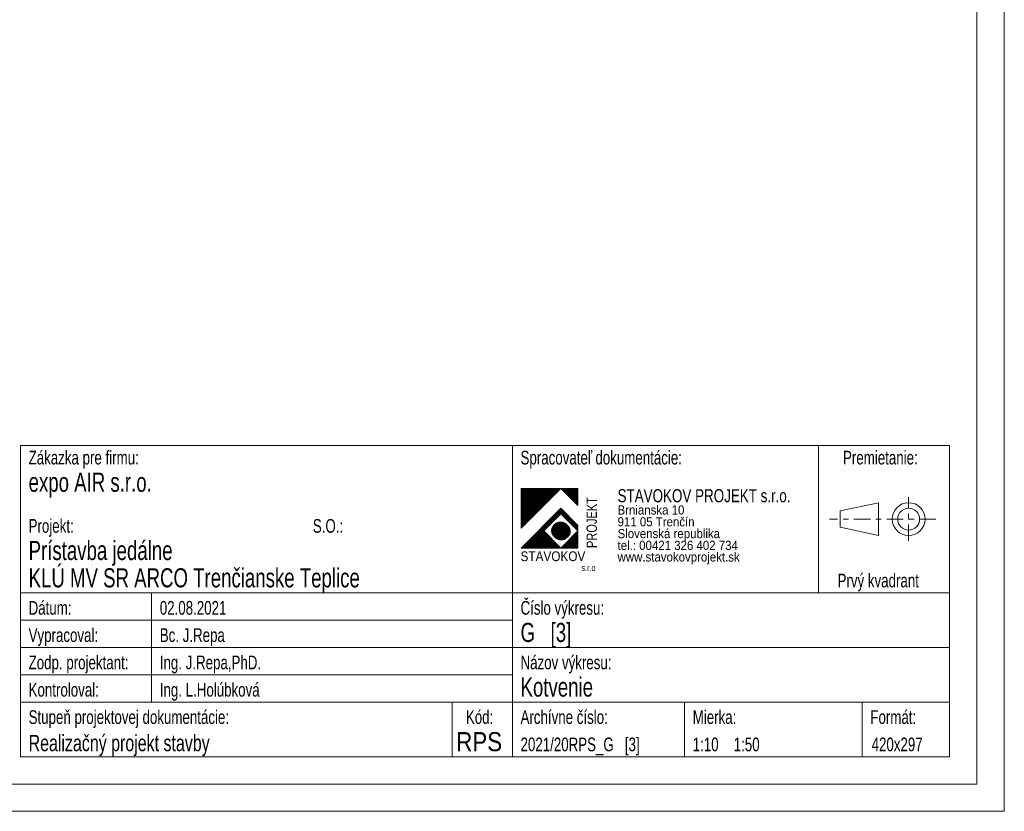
# Model space of a CAD drawing. Header units: millimetres. Extents: x -41 to 379, y -159 to 138.
# Tile 3 of 4: x 199 to 379, y -159 to -14. Entities that reach past the tile are written whole.
import ezdxf

# ---------------------------------------------------------------- set-up
doc = ezdxf.new("R2010")
doc.units = ezdxf.units.MM
doc.linetypes.add('XKITLINE00', pattern=[0])
doc.linetypes.add('XKITLINE03', pattern=[6, 3, -1, 1, -1])
doc.layers.add('Jiný typ objektu', color=7, linetype='Continuous', lineweight=0)
doc.layers.add('List výkresu', color=3, linetype='Continuous', lineweight=0)
doc.styles.add('ARIAL', font='arial.ttf')
doc.styles.add('ARIAL_NARROW', font='ARIALN.TTF')

msp = doc.modelspace()

# ---------------------------------------------------------------- linework, layer by layer
at = {"layer": 'Jiný typ objektu', "color": 5, "linetype": 'XKITLINE00', "lineweight": 0}
for p, q in [((199.31, -91.73), (199.31, -104.73)), ((369.31, -91.73), (199.31, -91.73)), ((289.31, -148.73), (289.31, -91.73)), ((345.31, -118.73), (345.31, -91.73)), ((369.31, -91.73), (369.31, -148.73)), ((298.19, -99.62), (290.91, -106.9)), ((290.91, -99.62), (301.31, -99.62)), ((290.91, -105.85), (297.14, -99.62)), ((290.91, -105.71), (297, -99.62)), ((290.91, -99.62), (290.91, -106.9)), ((290.91, -100.31), (291.61, -99.62)), ((290.91, -100.17), (291.47, -99.62)), ((290.91, -106.79), (298.09, -99.62)), ((290.91, -106.65), (297.95, -99.62)), ((290.91, -106.51), (297.8, -99.62)), ((290.91, -106.37), (297.66, -99.62)), ((290.91, -106.23), (297.52, -99.62)), ((290.91, -106.08), (297.38, -99.62)), ((290.91, -105.94), (297.24, -99.62)), ((290.91, -105.8), (297.09, -99.62)), ((290.91, -105.66), (296.95, -99.62)), ((290.91, -105.52), (296.81, -99.62)), ((290.91, -105.37), (296.67, -99.62)), ((290.91, -105.23), (296.53, -99.62)), ((290.91, -105.09), (296.38, -99.62)), ((290.91, -104.95), (296.24, -99.62)), ((290.91, -104.81), (296.1, -99.62)), ((290.91, -104.67), (295.96, -99.62)), ((290.91, -104.52), (295.82, -99.62)), ((290.91, -104.38), (295.67, -99.62)), ((290.91, -104.24), (295.53, -99.62)), ((290.91, -104.1), (295.39, -99.62)), ((290.91, -103.95), (295.25, -99.62)), ((290.91, -103.81), (295.11, -99.62)), ((290.91, -103.67), (294.96, -99.62)), ((290.91, -103.53), (294.82, -99.62)), ((290.91, -103.39), (294.68, -99.62)), ((290.91, -103.24), (294.54, -99.62)), ((290.91, -103.1), (294.4, -99.62)), ((290.91, -102.96), (294.25, -99.62)), ((290.91, -100.97), (292.27, -99.62)), ((290.91, -100.83), (292.12, -99.62)), ((290.91, -100.26), (291.56, -99.62)), ((290.91, -100.12), (291.41, -99.62)), ((290.91, -106.85), (298.14, -99.62)), ((290.91, -106.7), (297.99, -99.62)), ((290.91, -106.56), (297.85, -99.62)), ((290.91, -106.42), (297.71, -99.62)), ((290.91, -106.28), (297.57, -99.62)), ((290.91, -106.14), (297.43, -99.62)), ((290.91, -105.99), (297.29, -99.62)), ((290.91, -100.03), (291.32, -99.62)), ((290.91, -99.89), (291.18, -99.62)), ((290.91, -99.74), (291.04, -99.62)), ((290.91, -102.87), (294.16, -99.62)), ((290.91, -102.58), (293.88, -99.62)), ((290.91, -102.16), (293.45, -99.62)), ((290.91, -102.02), (293.31, -99.62)), ((290.91, -101.88), (293.17, -99.62)), ((290.91, -101.73), (293.03, -99.62)), ((290.91, -101.59), (292.88, -99.62)), ((290.91, -101.45), (292.74, -99.62)), ((290.91, -101.31), (292.6, -99.62)), ((290.91, -101.17), (292.46, -99.62)), ((290.91, -100.74), (292.03, -99.62)), ((290.91, -100.6), (291.89, -99.62)), ((290.91, -100.45), (291.75, -99.62)), ((290.91, -105.57), (296.86, -99.62)), ((290.91, -105.42), (296.72, -99.62)), ((290.91, -105.28), (296.58, -99.62)), ((290.91, -105.14), (296.43, -99.62)), ((290.91, -105), (296.29, -99.62)), ((290.91, -104.86), (296.15, -99.62)), ((290.91, -104.72), (296.01, -99.62)), ((290.91, -104.57), (295.87, -99.62)), ((290.91, -102.82), (294.11, -99.62)), ((290.91, -102.68), (293.97, -99.62)), ((290.91, -102.54), (293.83, -99.62)), ((290.91, -102.39), (293.69, -99.62)), ((290.91, -102.25), (293.54, -99.62)), ((290.91, -102.11), (293.4, -99.62)), ((290.91, -101.97), (293.26, -99.62)), ((290.91, -101.83), (293.12, -99.62)), ((290.91, -101.68), (292.98, -99.62)), ((290.91, -101.54), (292.84, -99.62)), ((290.91, -101.4), (292.69, -99.62)), ((290.91, -101.26), (292.55, -99.62)), ((290.91, -101.11), (292.41, -99.62)), ((290.91, -100.69), (291.98, -99.62)), ((290.91, -100.55), (291.84, -99.62)), ((290.91, -100.4), (291.7, -99.62)), ((290.91, -99.98), (291.27, -99.62)), ((290.91, -99.84), (291.13, -99.62)), ((290.91, -99.7), (290.99, -99.62)), ((290.91, -104.43), (295.72, -99.62)), ((290.91, -104.29), (295.58, -99.62)), ((290.91, -104.15), (295.44, -99.62)), ((290.91, -104.01), (295.3, -99.62)), ((290.91, -103.86), (295.16, -99.62)), ((290.91, -103.72), (295.01, -99.62)), ((290.91, -103.58), (294.87, -99.62)), ((290.91, -103.44), (294.73, -99.62)), ((290.91, -103.3), (294.59, -99.62)), ((290.91, -103.15), (294.45, -99.62)), ((290.91, -103.01), (294.3, -99.62)), ((290.91, -102.73), (294.02, -99.62)), ((290.91, -102.44), (293.74, -99.62)), ((290.91, -102.3), (293.59, -99.62)), ((290.91, -101.02), (292.32, -99.62)), ((290.91, -100.88), (292.18, -99.62)), ((298.19, -99.62), (301.31, -102.74)), ((298.21, -99.64), (298.23, -99.62)), ((298.23, -99.66), (298.28, -99.62)), ((298.28, -99.71), (298.37, -99.62)), ((298.31, -99.73), (298.42, -99.62)), ((298.35, -99.78), (298.51, -99.62)), ((298.38, -99.81), (298.56, -99.62)), ((298.42, -99.85), (298.65, -99.62)), ((298.45, -99.88), (298.7, -99.62)), ((298.49, -99.92), (298.8, -99.62)), ((298.52, -99.95), (298.85, -99.62)), ((298.56, -99.99), (298.94, -99.62)), ((298.59, -100.02), (298.99, -99.62)), ((298.63, -100.06), (299.08, -99.62)), ((298.66, -100.09), (299.13, -99.62)), ((298.71, -100.14), (299.22, -99.62)), ((298.73, -100.16), (299.27, -99.62)), ((298.78, -100.21), (299.36, -99.62)), ((298.8, -100.23), (299.42, -99.62)), ((298.85, -100.28), (299.51, -99.62)), ((298.87, -100.3), (299.56, -99.62)), ((298.92, -100.35), (299.65, -99.62)), ((298.94, -100.37), (299.7, -99.62)), ((298.99, -100.42), (299.79, -99.62)), ((299.01, -100.44), (299.84, -99.62)), ((299.06, -100.49), (299.93, -99.62)), ((299.09, -100.52), (299.98, -99.62)), ((299.13, -100.56), (300.07, -99.62)), ((299.16, -100.59), (300.12, -99.62)), ((299.2, -100.63), (300.22, -99.62)), ((299.23, -100.66), (300.27, -99.62)), ((299.27, -100.7), (300.36, -99.62)), ((299.3, -100.73), (300.41, -99.62)), ((299.35, -100.78), (300.5, -99.62)), ((299.37, -100.8), (300.55, -99.62)), ((299.42, -100.85), (300.64, -99.62)), ((299.44, -100.87), (300.69, -99.62)), ((299.49, -100.92), (300.78, -99.62)), ((299.51, -100.94), (300.83, -99.62)), ((299.56, -100.99), (300.93, -99.62)), ((299.58, -101.01), (300.98, -99.62)), ((299.63, -101.06), (301.07, -99.62)), ((299.65, -101.08), (301.12, -99.62)), ((299.7, -101.13), (301.21, -99.62)), ((299.72, -101.15), (301.26, -99.62)), ((299.77, -101.2), (301.31, -99.66)), ((299.8, -101.23), (301.31, -99.71)), ((299.84, -101.27), (301.31, -99.8)), ((299.87, -101.3), (301.31, -99.85)), ((299.91, -101.34), (301.31, -99.94)), ((299.94, -101.37), (301.31, -99.99)), ((299.98, -101.41), (301.31, -100.08)), ((300.01, -101.44), (301.31, -100.13)), ((300.06, -101.48), (301.31, -100.23)), ((300.08, -101.51), (301.31, -100.28)), ((300.13, -101.56), (301.31, -100.37)), ((300.15, -101.58), (301.31, -100.42)), ((300.2, -101.63), (301.31, -100.51)), ((300.22, -101.65), (301.31, -100.56)), ((300.27, -101.7), (301.31, -100.65)), ((300.29, -101.72), (301.31, -100.7)), ((300.34, -101.77), (301.31, -100.79)), ((300.36, -101.79), (301.31, -100.84)), ((301.31, -102.74), (301.31, -99.62)), ((300.41, -101.84), (301.31, -100.94)), ((300.43, -101.87), (301.31, -100.99)), ((300.48, -101.91), (301.31, -101.08)), ((300.51, -101.94), (301.31, -101.13)), ((300.55, -101.98), (301.31, -101.22)), ((300.58, -102.01), (301.31, -101.27)), ((300.62, -102.05), (301.31, -101.36)), ((300.65, -102.08), (301.31, -101.41)), ((300.69, -102.12), (301.31, -101.5)), ((300.72, -102.15), (301.31, -101.55)), ((300.76, -102.19), (301.31, -101.65)), ((300.79, -102.22), (301.31, -101.7)), ((300.84, -102.27), (301.31, -101.79)), ((300.86, -102.29), (301.31, -101.84)), ((300.91, -102.34), (301.31, -101.93)), ((300.93, -102.36), (301.31, -101.98)), ((300.98, -102.41), (301.31, -102.07)), ((301, -102.43), (301.31, -102.12)), ((301.05, -102.48), (301.31, -102.21)), ((301.07, -102.5), (301.31, -102.26)), ((301.12, -102.55), (301.31, -102.36)), ((301.14, -102.57), (301.31, -102.41)), ((301.19, -102.62), (301.31, -102.5)), ((301.21, -102.65), (301.31, -102.55)), ((301.26, -102.69), (301.31, -102.64)), ((298.19, -103.26), (290.91, -110.54)), ((291.01, -110.54), (298.24, -103.3)), ((291.06, -110.54), (298.26, -103.33)), ((291.15, -110.54), (298.31, -103.38)), ((291.2, -110.54), (298.33, -103.4)), ((291.29, -110.54), (298.38, -103.45)), ((291.34, -110.54), (298.4, -103.47)), ((291.43, -110.54), (298.45, -103.52)), ((291.48, -110.54), (298.47, -103.54)), ((291.57, -110.54), (298.52, -103.59)), ((291.62, -110.54), (298.54, -103.61)), ((291.72, -110.54), (298.59, -103.66)), ((291.76, -110.54), (298.62, -103.68)), ((291.86, -110.54), (298.66, -103.73)), ((291.91, -110.54), (298.69, -103.76)), ((298.19, -104.29), (295.07, -107.41)), ((301.31, -106.38), (298.19, -103.26)), ((298.19, -104.29), (301.31, -107.41)), ((298.22, -104.32), (298.73, -103.8)), ((298.24, -104.34), (298.76, -103.83)), ((298.29, -104.39), (298.8, -103.87)), ((298.31, -104.41), (298.83, -103.9)), ((298.36, -104.46), (298.87, -103.94)), ((298.38, -104.48), (298.9, -103.97)), ((298.43, -104.53), (298.95, -104.01)), ((298.46, -104.55), (298.97, -104.04)), ((298.5, -104.6), (299.02, -104.09)), ((298.53, -104.62), (299.04, -104.11)), ((298.57, -104.67), (299.09, -104.16)), ((298.6, -104.7), (299.11, -104.18)), ((298.64, -104.74), (299.16, -104.23)), ((298.67, -104.77), (299.18, -104.25)), ((298.72, -104.81), (299.23, -104.3)), ((298.74, -104.84), (299.25, -104.32)), ((298.79, -104.88), (299.3, -104.37)), ((298.81, -104.91), (299.33, -104.39)), ((298.86, -104.96), (299.37, -104.44)), ((298.88, -104.98), (299.4, -104.47)), ((301.29, -102.72), (301.31, -102.69)), ((199.31, -104.73), (199.31, -148.73)), ((296.49, -107.31), (298.08, -105.8)), ((296.49, -107.34), (298.11, -105.8)), ((296.49, -107.37), (298.14, -105.8)), ((296.49, -107.39), (298.17, -105.8)), ((296.49, -107.42), (298.2, -105.8)), ((296.49, -107.45), (298.23, -105.8)), ((296.49, -107.47), (298.26, -105.8)), ((296.49, -107.5), (298.28, -105.8)), ((296.5, -107.28), (298.05, -105.8)), ((296.5, -107.53), (298.31, -105.8)), ((296.5, -107.55), (298.34, -105.8)), ((296.5, -107.22), (297.99, -105.81)), ((296.5, -107.25), (298.02, -105.81)), ((296.5, -107.57), (298.36, -105.81)), ((296.5, -107.6), (298.39, -105.81)), ((296.51, -107.19), (297.96, -105.81)), ((296.51, -107.62), (298.41, -105.81)), ((296.51, -107.65), (298.44, -105.81)), ((296.51, -107.16), (297.92, -105.82)), ((296.51, -107.67), (298.46, -105.82)), ((296.52, -107.13), (297.89, -105.82)), ((296.52, -107.69), (298.49, -105.82)), ((296.52, -107.09), (297.86, -105.83)), ((296.52, -107.72), (298.51, -105.83)), ((296.53, -107.74), (298.53, -105.83)), ((296.53, -107.06), (297.82, -105.84)), ((296.53, -107.76), (298.56, -105.84)), ((296.54, -107.02), (297.78, -105.84)), ((296.54, -107.78), (298.58, -105.84)), ((296.54, -107.8), (298.6, -105.85)), ((296.55, -106.99), (297.74, -105.85)), ((296.55, -107.83), (298.62, -105.85)), ((296.55, -107.85), (298.65, -105.86)), ((296.56, -106.95), (297.7, -105.86)), ((296.56, -107.87), (298.67, -105.86)), ((296.57, -107.89), (298.69, -105.87)), ((296.57, -106.91), (297.66, -105.88)), ((296.57, -107.91), (298.71, -105.88)), ((296.58, -107.93), (298.73, -105.88)), ((296.59, -106.87), (297.62, -105.89)), ((296.59, -107.95), (298.75, -105.89)), ((296.6, -107.97), (298.77, -105.9)), ((296.6, -107.99), (298.8, -105.9)), ((296.61, -106.83), (297.58, -105.91)), ((296.61, -108.01), (298.82, -105.91)), ((296.62, -108.03), (298.84, -105.92)), ((296.63, -106.78), (297.53, -105.92)), ((296.63, -108.05), (298.86, -105.93)), ((296.64, -108.06), (298.88, -105.93)), ((296.64, -108.08), (298.9, -105.94)), ((296.65, -106.73), (297.48, -105.95)), ((296.65, -108.1), (298.91, -105.95)), ((296.66, -108.12), (298.93, -105.96)), ((296.67, -106.68), (297.42, -105.97)), ((296.67, -108.14), (298.95, -105.97)), ((296.68, -108.16), (298.97, -105.98)), ((296.69, -108.17), (298.99, -105.99)), ((296.7, -108.19), (299.01, -106)), ((296.71, -106.62), (297.36, -106)), ((296.71, -108.21), (299.03, -106.01)), ((296.72, -108.22), (299.04, -106.02)), ((296.73, -108.24), (299.06, -106.03)), ((296.74, -108.26), (299.08, -106.04)), ((296.75, -106.56), (297.29, -106.04)), ((296.75, -108.27), (299.1, -106.05)), ((296.76, -108.29), (299.11, -106.06)), ((296.78, -108.31), (299.13, -106.07)), ((296.79, -108.32), (299.15, -106.08)), ((296.8, -106.48), (297.21, -106.09)), ((296.8, -108.34), (299.17, -106.09)), ((296.81, -108.36), (299.18, -106.1)), ((296.82, -108.37), (299.2, -106.11)), ((296.83, -108.39), (299.21, -106.12)), ((296.85, -108.4), (299.23, -106.14)), ((296.86, -108.42), (299.25, -106.15)), ((296.87, -108.43), (299.26, -106.16)), ((296.88, -108.45), (299.28, -106.17)), ((296.9, -108.46), (299.29, -106.18)), ((296.91, -106.36), (297.08, -106.19)), ((296.91, -108.48), (299.31, -106.2)), ((296.92, -108.49), (299.32, -106.21)), ((296.94, -108.5), (299.34, -106.22)), ((296.95, -108.52), (299.35, -106.23)), ((296.97, -108.53), (299.37, -106.25)), ((296.98, -108.55), (299.38, -106.26)), ((296.99, -108.56), (299.4, -106.27)), ((298.93, -105.03), (299.44, -104.51)), ((298.95, -105.05), (299.47, -104.54)), ((299, -105.1), (299.51, -104.58)), ((299.02, -105.12), (299.54, -104.61)), ((299.07, -105.17), (299.58, -104.65)), ((299.09, -105.19), (299.61, -104.68)), ((299.14, -105.24), (299.65, -104.72)), ((299.17, -105.26), (299.68, -104.75)), ((299.21, -105.31), (299.73, -104.79)), ((299.24, -105.34), (299.75, -104.82)), ((299.28, -105.38), (299.8, -104.87)), ((299.31, -105.41), (299.82, -104.89)), ((299.35, -105.45), (299.87, -104.94)), ((299.38, -105.48), (299.89, -104.96)), ((299.42, -105.52), (299.94, -105.01)), ((299.45, -105.55), (299.96, -105.03)), ((299.5, -105.59), (300.01, -105.08)), ((299.52, -105.62), (300.04, -105.1)), ((299.57, -105.66), (300.08, -105.15)), ((299.59, -105.69), (300.11, -105.18)), ((299.64, -105.74), (300.15, -105.22)), ((299.66, -105.76), (300.18, -105.25)), ((299.71, -105.81), (300.22, -105.29)), ((299.73, -105.83), (300.25, -105.32)), ((299.78, -105.88), (300.29, -105.36)), ((299.81, -105.9), (300.32, -105.39)), ((299.85, -105.95), (300.36, -105.43)), ((299.88, -105.97), (300.39, -105.46)), ((299.92, -106.02), (300.44, -105.51)), ((299.95, -106.05), (300.46, -105.53)), ((299.99, -106.09), (300.51, -105.58)), ((300.02, -106.12), (300.53, -105.6)), ((300.06, -106.16), (300.58, -105.65)), ((300.09, -106.19), (300.6, -105.67)), ((300.13, -106.23), (300.65, -105.72)), ((300.16, -106.26), (300.67, -105.74)), ((300.21, -106.3), (300.72, -105.79)), ((300.23, -106.33), (300.74, -105.81)), ((300.28, -106.37), (300.79, -105.86)), ((300.3, -106.4), (300.82, -105.88)), ((300.35, -106.45), (300.86, -105.93)), ((300.37, -106.47), (300.89, -105.96)), ((300.42, -106.52), (300.93, -106)), ((300.44, -106.54), (300.96, -106.03)), ((300.49, -106.59), (301, -106.07)), ((300.51, -106.61), (301.03, -106.1)), ((300.56, -106.66), (301.07, -106.14)), ((300.59, -106.68), (301.1, -106.17)), ((300.63, -106.73), (301.15, -106.22)), ((300.66, -106.75), (301.17, -106.24)), ((292, -110.54), (295.09, -107.44)), ((292.05, -110.54), (295.12, -107.47)), ((292.14, -110.54), (295.16, -107.51)), ((292.19, -110.54), (295.19, -107.54)), ((292.28, -110.54), (295.24, -107.58)), ((292.33, -110.54), (295.26, -107.61)), ((292.42, -110.54), (295.31, -107.65)), ((292.47, -110.54), (295.33, -107.68)), ((292.57, -110.54), (295.38, -107.72)), ((292.62, -110.54), (295.4, -107.75)), ((292.71, -110.54), (295.45, -107.8)), ((292.76, -110.54), (295.47, -107.82)), ((292.85, -110.54), (295.52, -107.87)), ((292.9, -110.54), (295.55, -107.89)), ((292.99, -110.54), (295.59, -107.94)), ((293.04, -110.54), (295.62, -107.96)), ((293.13, -110.54), (295.66, -108.01)), ((293.18, -110.54), (295.69, -108.03)), ((293.28, -110.54), (295.73, -108.08)), ((295.07, -107.41), (298.19, -110.54)), ((297.01, -108.57), (299.41, -106.29)), ((297.02, -108.59), (299.42, -106.3)), ((297.04, -108.6), (299.44, -106.32)), ((297.05, -108.61), (299.45, -106.33)), ((297.07, -108.62), (299.46, -106.34)), ((297.08, -108.64), (299.48, -106.36)), ((297.1, -108.65), (299.49, -106.37)), ((297.11, -108.66), (299.5, -106.39)), ((297.13, -108.67), (299.52, -106.4)), ((297.14, -108.68), (299.53, -106.42)), ((297.16, -108.7), (299.54, -106.43)), ((297.18, -108.71), (299.55, -106.45)), ((297.19, -108.72), (299.56, -106.46)), ((297.21, -108.73), (299.58, -106.48)), ((297.23, -108.74), (299.59, -106.49)), ((297.24, -108.75), (299.6, -106.51)), ((297.26, -108.76), (299.61, -106.53)), ((297.28, -108.77), (299.62, -106.54)), ((297.29, -108.78), (299.63, -106.56)), ((297.31, -108.79), (299.64, -106.58)), ((297.33, -108.8), (299.65, -106.59)), ((297.35, -108.81), (299.66, -106.61)), ((297.36, -108.82), (299.67, -106.63)), ((297.38, -108.83), (299.68, -106.64)), ((297.4, -108.84), (299.69, -106.66)), ((297.42, -108.85), (299.7, -106.68)), ((297.44, -108.86), (299.71, -106.7)), ((297.46, -108.87), (299.72, -106.72)), ((297.48, -108.88), (299.73, -106.73)), ((297.5, -108.89), (299.74, -106.75)), ((297.52, -108.9), (299.75, -106.77)), ((297.54, -108.9), (299.76, -106.79)), ((297.56, -108.91), (299.77, -106.81)), ((297.58, -108.92), (299.77, -106.83)), ((297.6, -108.93), (299.78, -106.85)), ((297.62, -108.93), (299.79, -106.87)), ((297.64, -108.94), (299.8, -106.89)), ((297.66, -108.95), (299.8, -106.91)), ((297.68, -108.95), (299.81, -106.93)), ((297.7, -108.96), (299.82, -106.95)), ((297.72, -108.97), (299.82, -106.97)), ((297.75, -108.97), (299.83, -106.99)), ((297.77, -108.98), (299.84, -107.01)), ((297.79, -108.98), (299.84, -107.03)), ((297.82, -108.99), (299.85, -107.06)), ((297.84, -108.99), (299.85, -107.08)), ((297.86, -109), (299.86, -107.1)), ((297.89, -109), (299.86, -107.12)), ((297.91, -109.01), (299.87, -107.15)), ((297.93, -109.01), (299.87, -107.17)), ((297.96, -109.01), (299.87, -107.19)), ((297.98, -109.02), (299.88, -107.22)), ((298.01, -109.02), (299.88, -107.24)), ((298.03, -109.02), (299.88, -107.26)), ((298.06, -109.02), (299.88, -107.29)), ((298.09, -109.02), (299.89, -107.31)), ((298.11, -109.03), (299.89, -107.34)), ((298.14, -109.03), (299.89, -107.37)), ((298.17, -109.03), (299.89, -107.39)), ((301.31, -107.41), (298.19, -110.54)), ((298.2, -109.03), (299.89, -107.42)), ((298.23, -109.03), (299.89, -107.45)), ((298.24, -110.54), (301.31, -107.47)), ((298.26, -109.03), (299.89, -107.47)), ((298.29, -109.02), (299.89, -107.5)), ((298.3, -110.54), (301.31, -107.52)), ((298.32, -109.02), (299.88, -107.53)), ((298.35, -109.02), (299.88, -107.56)), ((298.38, -109.02), (299.88, -107.59)), ((298.39, -110.54), (301.31, -107.61)), ((298.41, -109.01), (299.87, -107.62)), ((298.44, -109.01), (299.87, -107.65)), ((298.44, -110.54), (301.31, -107.66)), ((298.48, -109), (299.86, -107.68)), ((298.51, -109), (299.86, -107.72)), ((298.53, -110.54), (301.31, -107.75)), ((298.55, -108.99), (299.85, -107.75)), ((298.58, -108.98), (299.84, -107.79)), ((298.58, -110.54), (301.31, -107.8)), ((298.62, -108.97), (299.83, -107.82)), ((298.66, -108.96), (299.82, -107.86)), ((298.67, -110.54), (301.31, -107.89)), ((298.7, -108.95), (299.81, -107.9)), ((298.72, -110.54), (301.31, -107.94)), ((298.74, -108.94), (299.8, -107.94)), ((298.79, -108.92), (299.78, -107.98)), ((298.81, -110.54), (301.31, -108.04)), ((298.83, -108.91), (299.76, -108.02)), ((298.88, -108.89), (299.74, -108.07)), ((300.7, -106.8), (301.22, -106.29)), ((300.73, -106.83), (301.24, -106.31)), ((300.77, -106.87), (301.29, -106.36)), ((300.8, -106.9), (301.31, -106.38)), ((300.84, -106.94), (301.31, -106.47)), ((300.87, -106.97), (301.31, -106.52)), ((300.92, -107.01), (301.31, -106.62)), ((300.94, -107.04), (301.31, -106.67)), ((300.99, -107.09), (301.31, -106.76)), ((301.01, -107.11), (301.31, -106.81)), ((301.06, -107.16), (301.31, -106.9)), ((301.08, -107.18), (301.31, -106.95)), ((301.13, -107.23), (301.31, -107.04)), ((301.15, -107.25), (301.31, -107.09)), ((301.2, -107.3), (301.31, -107.18)), ((301.22, -107.32), (301.31, -107.23)), ((301.27, -107.37), (301.31, -107.33)), ((301.3, -107.39), (301.31, -107.38)), ((301.31, -110.54), (301.31, -107.41)), ((293.33, -110.54), (295.76, -108.1)), ((293.42, -110.54), (295.8, -108.15)), ((293.47, -110.54), (295.83, -108.18)), ((293.56, -110.54), (295.87, -108.22)), ((293.61, -110.54), (295.9, -108.25)), ((293.7, -110.54), (295.95, -108.29)), ((293.75, -110.54), (295.97, -108.32)), ((293.84, -110.54), (296.02, -108.36)), ((293.89, -110.54), (296.04, -108.39)), ((293.99, -110.54), (296.09, -108.43)), ((294.04, -110.54), (296.11, -108.46)), ((294.13, -110.54), (296.16, -108.51)), ((294.18, -110.54), (296.18, -108.53)), ((294.27, -110.54), (296.23, -108.58)), ((294.32, -110.54), (296.25, -108.6)), ((294.41, -110.54), (296.3, -108.65)), ((294.46, -110.54), (296.33, -108.67)), ((294.55, -110.54), (296.37, -108.72)), ((294.6, -110.54), (296.4, -108.74)), ((294.7, -110.54), (296.44, -108.79)), ((294.75, -110.54), (296.47, -108.81)), ((294.84, -110.54), (296.51, -108.86)), ((294.89, -110.54), (296.54, -108.89)), ((294.98, -110.54), (296.59, -108.93)), ((295.03, -110.54), (296.61, -108.96)), ((295.12, -110.54), (296.66, -109)), ((295.17, -110.54), (296.68, -109.03)), ((295.26, -110.54), (296.73, -109.07)), ((295.31, -110.54), (296.75, -109.1)), ((295.41, -110.54), (296.8, -109.15)), ((295.46, -110.54), (296.82, -109.17)), ((295.55, -110.54), (296.87, -109.22)), ((295.6, -110.54), (296.89, -109.24)), ((295.69, -110.54), (296.94, -109.29)), ((295.74, -110.54), (296.96, -109.31)), ((295.83, -110.54), (297.01, -109.36)), ((295.88, -110.54), (297.04, -109.38)), ((295.97, -110.54), (297.08, -109.43)), ((296.02, -110.54), (297.11, -109.45)), ((296.12, -110.54), (297.15, -109.5)), ((296.17, -110.54), (297.18, -109.52)), ((296.26, -110.54), (297.22, -109.57)), ((296.31, -110.54), (297.25, -109.6)), ((296.4, -110.54), (297.3, -109.64)), ((296.45, -110.54), (297.32, -109.67)), ((296.54, -110.54), (297.37, -109.71)), ((296.59, -110.54), (297.39, -109.74)), ((296.68, -110.54), (297.44, -109.78)), ((296.73, -110.54), (297.46, -109.81)), ((296.82, -110.54), (297.51, -109.85)), ((296.88, -110.54), (297.53, -109.88)), ((298.86, -110.54), (301.31, -108.09)), ((298.94, -108.86), (299.72, -108.12)), ((298.96, -110.54), (301.31, -108.18)), ((298.99, -108.83), (299.69, -108.18)), ((299, -110.54), (301.31, -108.23)), ((299.06, -108.8), (299.65, -108.24)), ((299.1, -110.54), (301.31, -108.32)), ((299.14, -108.75), (299.6, -108.31)), ((299.15, -110.54), (301.31, -108.37)), ((299.24, -108.68), (299.53, -108.41)), ((299.24, -110.54), (301.31, -108.46)), ((299.29, -110.54), (301.31, -108.51)), ((299.38, -110.54), (301.31, -108.6)), ((299.43, -110.54), (301.31, -108.65)), ((299.52, -110.54), (301.31, -108.75)), ((299.57, -110.54), (301.31, -108.8)), ((299.66, -110.54), (301.31, -108.89)), ((299.71, -110.54), (301.31, -108.94)), ((299.81, -110.54), (301.31, -109.03)), ((299.86, -110.54), (301.31, -109.08)), ((299.95, -110.54), (301.31, -109.17)), ((300, -110.54), (301.31, -109.22)), ((300.09, -110.54), (301.31, -109.31)), ((300.14, -110.54), (301.31, -109.36)), ((300.23, -110.54), (301.31, -109.46)), ((300.28, -110.54), (301.31, -109.51)), ((300.37, -110.54), (301.31, -109.6)), ((300.42, -110.54), (301.31, -109.65)), ((300.52, -110.54), (301.31, -109.74)), ((300.57, -110.54), (301.31, -109.79)), ((300.66, -110.54), (301.31, -109.88)), ((290.91, -110.54), (301.31, -110.54)), ((296.97, -110.54), (297.58, -109.93)), ((297.02, -110.54), (297.6, -109.95)), ((297.11, -110.54), (297.65, -110)), ((297.16, -110.54), (297.67, -110.02)), ((297.25, -110.54), (297.72, -110.07)), ((297.3, -110.54), (297.75, -110.09)), ((297.39, -110.54), (297.79, -110.14)), ((297.44, -110.54), (297.82, -110.16)), ((297.53, -110.54), (297.86, -110.21)), ((297.59, -110.54), (297.89, -110.24)), ((297.68, -110.54), (297.93, -110.28)), ((297.73, -110.54), (297.96, -110.31)), ((297.82, -110.54), (298, -110.35)), ((297.87, -110.54), (298.03, -110.38)), ((297.96, -110.54), (298.08, -110.42)), ((298.01, -110.54), (298.1, -110.45)), ((298.1, -110.54), (298.15, -110.49)), ((298.15, -110.54), (298.17, -110.52)), ((300.71, -110.54), (301.31, -109.93)), ((300.8, -110.54), (301.31, -110.02)), ((300.85, -110.54), (301.31, -110.07)), ((300.94, -110.54), (301.31, -110.17)), ((300.99, -110.54), (301.31, -110.22)), ((301.08, -110.54), (301.31, -110.31)), ((301.13, -110.54), (301.31, -110.36)), ((301.23, -110.54), (301.31, -110.45)), ((301.28, -110.54), (301.31, -110.5)), ((199.31, -118.73), (369.31, -118.73)), ((199.31, -138.73), (369.31, -138.73)), ((199.31, -148.73), (369.31, -148.73))]:
    msp.add_line(p, q, dxfattribs=at)
at = {"layer": 'Jiný typ objektu', "color": 7, "linetype": 'XKITLINE00', "lineweight": 0}
for p, q in [((349.31, -103.73), (356.31, -102.23)), ((356.31, -108.23), (356.31, -102.23)), ((349.31, -106.73), (349.31, -103.73)), ((349.31, -106.73), (356.31, -108.23)), ((223.31, -118.73), (223.31, -138.73)), ((199.31, -123.73), (289.31, -123.73)), ((289.31, -128.73), (199.31, -128.73)), ((369.31, -128.73), (289.31, -128.73)), ((199.31, -133.73), (289.31, -133.73)), ((278.31, -148.73), (278.31, -138.73)), ((320.81, -148.73), (320.81, -138.73)), ((353.31, -138.73), (353.31, -148.73))]:
    msp.add_line(p, q, dxfattribs=at)
at = {"layer": 'Jiný typ objektu', "color": 7, "linetype": 'XKITLINE03', "lineweight": 0}
for p, q in [((361.81, -109.23), (361.81, -101.23)), ((366.81, -105.23), (347.31, -105.23))]:
    msp.add_line(p, q, dxfattribs=at)
at = {"layer": 'Jiný typ objektu', "color": 7, "linetype": 'XKITLINE00', "lineweight": 0}
for radius in [3, 2]:
    msp.add_circle((361.81, -105.23), radius, dxfattribs=at)
at = {"layer": 'List výkresu', "color": 7, "linetype": 'XKITLINE00', "lineweight": 0}
for p, q in [((379.31, -158.73), (379.31, 138.27)), ((374.31, -153.73), (374.31, 133.27)), ((-35.69, -153.73), (374.31, -153.73)), ((-40.69, -158.73), (379.31, -158.73))]:
    msp.add_line(p, q, dxfattribs=at)

# ---------------------------------------------------------------- texts
at = {"layer": 'Jiný typ objektu', "color": 2, "style": 'ARIAL_NARROW', "width": 0.85}
for s, p in [('Zákazka pre firmu:', (200.81, -95.23)), ('Spracovateľ dokumentácie:', (290.81, -95.23)), ('Premietanie:', (349.81, -95.23)), ('Projekt:', (200.81, -107.73)), ('S.O.:', (252.81, -107.73)), ('Dátum:', (200.81, -122.73)), ('Číslo výkresu:', (290.81, -122.73)), ('Vypracoval:', (200.81, -127.73)), ('Zodp. projektant:', (200.81, -132.73)), ('Názov výkresu:', (290.81, -132.73)), ('Kontroloval:', (200.81, -137.73)), ('Stupeň projektovej dokumentácie:', (200.81, -142.73)), ('Kód:', (280.81, -142.73)), ('Archívne číslo:', (290.81, -142.73)), ('Mierka:', (322.31, -142.73)), ('Formát:', (354.81, -142.73))]:
    msp.add_text(s, height=2.5, dxfattribs=at).set_placement(p)
at = {"layer": 'Jiný typ objektu', "color": 3, "style": 'ARIAL_NARROW', "width": 0.85}
for s, height, p in [('expo AIR s.r.o.', 3.5, (200.81, -100.23)), ('Prvý kvadrant', 2.5, (348.81, -117.73)), ('02.08.2021', 2.5, (224.81, -122.73)), ('Bc. J.Repa', 2.5, (224.81, -127.73)), ('Ing. J.Repa,PhD.', 2.5, (224.81, -132.73)), ('Ing. L.Holúbková', 2.5, (224.81, -137.73)), ('Realizačný projekt stavby', 3, (200.81, -147.73)), ('2021/20RPS_G   [3]', 2.5, (290.81, -147.73)), ('1:10', 2.5, (322.31, -147.73)), ('1:50', 2.5, (329.81, -147.73)), ('420x297', 2.5, (355.04, -147.73))]:
    msp.add_text(s, height=height, dxfattribs=at).set_placement(p)
at = {"layer": 'Jiný typ objektu', "color": 5, "style": 'ARIAL_NARROW'}
for s, height, width, p in [('STAVOKOV PROJEKT s.r.o.', 2.3965, 0.893944, (308.56, -102.15)), ('Prístavba jedálne', 3.5, 0.85, (200.81, -112.73)), ('KLÚ MV SR ARCO Trenčianske Teplice', 3.5, 0.85, (200.81, -117.73)), ('G   [3]', 3.5, 0.85, (290.81, -127.73)), ('Kotvenie', 3.5, 0.85, (290.81, -137.73)), ('RPS', 3.5, 1.02, (279.04, -147.73))]:
    msp.add_text(s, height=height, dxfattribs=dict(at, width=width)).set_placement(p)
at = {"layer": 'Jiný typ objektu', "color": 1, "style": 'ARIAL', "width": 0.767806}
msp.add_text('PROJEKT', height=1.89, rotation=90, dxfattribs=at).set_placement((304.78, -110.54))
at = {"layer": 'Jiný typ objektu', "color": 1, "style": 'ARIAL'}
for s, height, width, p in [('Brnianska 10', 1.6775, 0.893944, (308.56, -104.4)), ('911 05 Trenčín', 1.6775, 0.893944, (308.56, -106.56)), ('Slovenská republika', 1.6775, 0.893944, (308.56, -108.72)), ('tel.: 00421 326 402 734', 1.6775, 0.893944, (308.56, -110.88)), ('STAVOKOV', 1.797, 0.858186, (290.81, -112.93)), ('www.stavokovprojekt.sk', 1.6775, 0.893944, (308.56, -113)), ('s.r.o', 1.198, 0.759852, (301.95, -114.73))]:
    msp.add_text(s, height=height, dxfattribs=dict(at, width=width)).set_placement(p)

doc.saveas('drawing.dxf')
